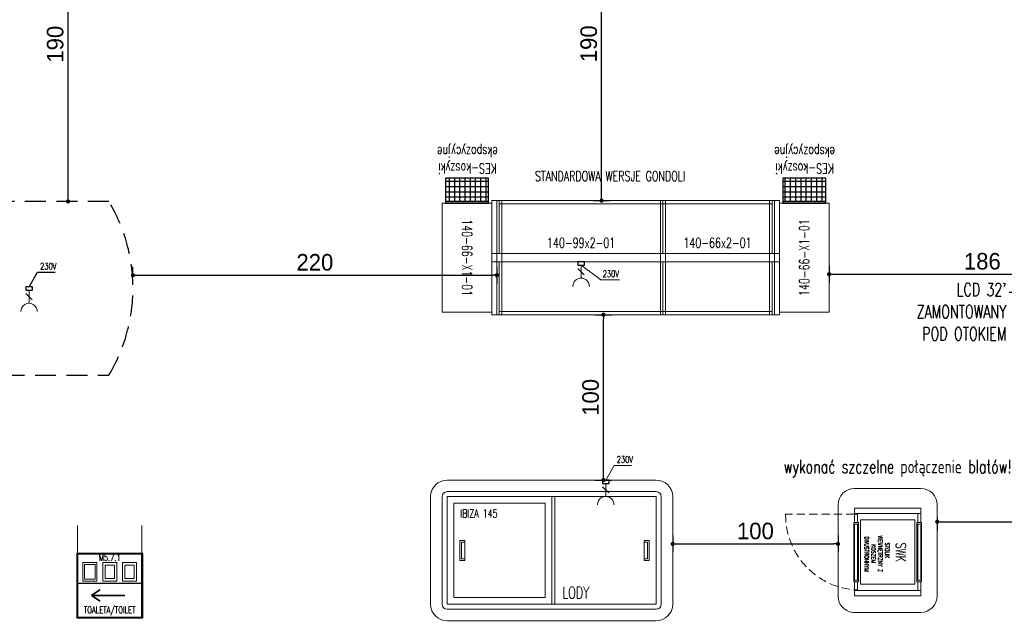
# Model space of a CAD drawing. Header units: millimetres. Extents: x 6161 to 8965, y -9035 to -5431.
# Tile 109 of 256: x 7979 to 8575, y -8180 to -7818. Entities that reach past the tile are written whole.
import ezdxf
from ezdxf import colors
from ezdxf.entities.mleader import LeaderData, LeaderLine
from ezdxf.math import Vec2, Vec3

# ---------------------------------------------------------------- set-up
doc = ezdxf.new("R2010")
doc.units = ezdxf.units.MM
doc.linetypes.add('DASH', pattern=[0.75, 0.5, -0.25])
doc.linetypes.add('DASHED', pattern=[19.05, 12.7, -6.35])
doc.layers.add('13', color=7, linetype='Continuous')
doc.layers.add('HMY_NEW', color=10, linetype='Continuous')
for name, color, linetype, lineweight in [('CHLODNICTWO', 94, 'Continuous', 20), ('Instalacje elektryczne', 1, 'Continuous', 20), ('MEBLE PKN', 150, 'Continuous', 20)]:
    doc.layers.add(name, color=color, linetype=linetype, lineweight=lineweight)
doc.styles.add('JACEK_07', font='SIMPLEX.SHX', dxfattribs={"width": 0.7})
doc.styles.add('PL_D50', font='GOTHIC.TTF', dxfattribs={"height": 10})
doc.styles.add('RomanS', font='romans.shx')
doc.dimstyles.new('PLANCO D50', dxfattribs={"dimscale": 0.5, "dimtxt": 10, "dimasz": 5, "dimexe": 10, "dimexo": 15, "dimgap": 5, "dimtad": 1, "dimdec": 0, "dimrnd": 0.5, "dimzin": 12, "dimtxsty": 'PL_D50', "dimblk": 'DOT', "dimcen": 1.25, "dimadec": 0, "dimazin": 0, "dimtfac": 1, "dimtdec": 0, "dimtmove": 1, "dimatfit": 3, "dimldrblk": 'DOT', "dimfxl": 0, "dimarcsym": 0})

# ---------------------------------------------------------------- blocks, each defined once
blk = doc.blocks.new('gn-230')
at = {"layer": 'Instalacje elektryczne'}
for p, q in [((-4, 0), (-19.8, 0)), ((-15.6, -3.8), (-8.1, 3.8))]:
    blk.add_line(p, q, dxfattribs=at)
at = {"layer": 'Instalacje elektryczne', "lineweight": 30}
blk.add_lwpolyline([(-4, -4), (0, -4), (0, 4), (-4, 4)], close=True, dxfattribs=at)
at = {"layer": 'Instalacje elektryczne'}
blk.add_arc((-29.8, 0), 10, 270, 90, dxfattribs=at)
blk = doc.blocks.new('Lodówka IBIZA 145')
for p, q in [((-63.25, 0), (63.25, 0)), ((-73.25, -75.1), (-73.25, -10)), ((-66.25, -75.1), (-66.25, -10)), ((-63.25, -7), (63.25, -7)), ((-63.25, -75.1), (-63.25, -10)), ((-63.25, -10), (63.25, -10)), ((0, -75.1), (0, -10)), ((2, -75.1), (2, -10)), ((63.25, -10), (63.25, -75.1)), ((66.25, -10), (66.25, -75.1)), ((73.25, -10), (73.25, -75.1)), ((-59.25, -71.1), (-59.25, -14)), ((-59.25, -14), (-4, -14)), ((-4, -14), (-4, -71.1)), ((-55.55, -48.55), (-55.55, -36.55)), ((-55.55, -36.55), (-52.55, -36.55)), ((-52.55, -37.55), (-54.55, -37.55)), ((-54.55, -37.55), (-54.55, -47.55)), ((-52.55, -36.55), (-52.55, -48.55)), ((-52.55, -47.55), (-52.55, -37.55)), ((59, -36.55), (56, -36.55)), ((56, -36.55), (56, -48.55)), ((58, -37.55), (56, -37.55)), ((56, -37.55), (56, -47.55)), ((58, -47.55), (58, -37.55)), ((59, -48.55), (59, -36.55)), ((-54.55, -47.55), (-52.55, -47.55)), ((56, -47.55), (58, -47.55)), ((-52.55, -48.55), (-55.55, -48.55)), ((56, -48.55), (59, -48.55)), ((-4, -71.1), (-59.25, -71.1)), ((63.25, -75.1), (-63.25, -75.1)), ((63.25, -78.1), (-63.25, -78.1)), ((63.25, -85.1), (-63.25, -85.1))]:
    blk.add_line(p, q)
at = {"color": 1}
blk.add_lwpolyline([(32.68, 0), (37.82, 8.9), (48.39, 8.9)], dxfattribs=at)
for centre, radius, start, end in [((-63.25, -10), 10, 90, 180), ((63.25, -10), 10, 0, 90), ((-63.25, -10), 3, 90, 180), ((63.25, -10), 3, 0, 90), ((-63.25, -75.1), 10, 180, 270), ((-63.25, -75.1), 3, 180, 270), ((63.25, -75.1), 10, 270, 0), ((63.25, -75.1), 3, 270, 0)]:
    blk.add_arc(centre, radius, start, end)
at = {"color": 1, "xscale": 0.5, "yscale": 0.5, "zscale": 0.5, "rotation": 89.99999999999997}
blk.add_blockref('gn-230', (32.68, 0), dxfattribs=at)
at = {"color": 1, "insert": (39.37, 14.46), "char_height": 4, "width": 32.4538, "attachment_point": 1, "style": 'RomanS'}
blk.add_mtext('{\\W0.7;230V}', dxfattribs=at)
at = {"color": 7, "insert": (-55.38, -17.72), "char_height": 5, "width": 296, "attachment_point": 1, "style": 'JACEK_07'}
blk.add_mtext('IBIZA 145', dxfattribs=at)
at = {"color": 242, "insert": (14.63, -68.04), "char_height": 7, "width": 130, "attachment_point": 5, "style": 'JACEK_07'}
blk.add_mtext('LODY', dxfattribs=at)
blk = doc.blocks.new('A$C95c01cd6')
at = {"layer": 'MEBLE PKN'}
for p, q in [((-38.79, 40.07), (16.21, 40.07)), ((-48.79, -9.93), (-48.79, 30.07)), ((26.21, 30.07), (26.21, -9.93)), ((16.21, -19.93), (-38.79, -19.93))]:
    blk.add_line(p, q, dxfattribs=at)
at = {"layer": 'MEBLE PKN', "linetype": 'DASH', "ltscale": 10}
blk.add_line((-33.19, -9.93), (-33.19, -51.63), dxfattribs=at)
at = {"layer": 'MEBLE PKN'}
for points in [[(-36.89, 30.07), (-33.69, 30.07), (-33.69, -9.93), (-36.89, -9.93)], [(16.21, 30.07), (13.01, 30.07), (13.01, -9.93), (16.21, -9.93)], [(-29.84, 26.57), (9.16, 26.57), (9.16, -6.43), (-29.84, -6.43)]]:
    blk.add_lwpolyline(points, close=True, dxfattribs=at)
for points in [[(-28.22, 30.07), (-33.69, 30.07), (-33.69, 28.27), (-28.22, 28.27)], [(-28.22, 30.57), (-28.22, 27.77)], [(7.78, 30.57), (-28.22, 30.57)], [(-27.22, 30.57), (-27.22, 27.77)], [(6.78, 30.07), (-27.22, 30.07)], [(6.78, 30.57), (6.78, 27.77)], [(6.78, 28.27), (6.78, 30.07)], [(7.78, 27.77), (7.78, 30.57)], [(7.78, 30.07), (13.01, 30.07), (13.01, 28.27), (7.78, 28.27)], [(13.01, 30.07), (16.21, 30.07)], [(-33.26, 28.27), (-28.22, 28.27)], [(-28.22, 27.77), (7.78, 27.77)], [(-27.22, 28.27), (6.78, 28.27)], [(-27.22, 28.27), (6.78, 28.27)], [(6.78, 28.27), (-27.22, 28.27)], [(-33.69, -9.93), (-36.89, -9.93)], [(-33.19, -8.13), (-28.22, -8.13)], [(-28.22, -9.93), (-33.19, -9.93), (-33.19, -8.13), (-28.22, -8.13)], [(-33.19, -9.93), (-28.22, -9.93)], [(-28.22, -10.43), (-28.22, -7.63)], [(-28.22, -7.63), (7.78, -7.63)], [(7.78, -10.43), (-28.22, -10.43)], [(-27.22, -10.43), (-27.22, -7.63)], [(6.78, -8.13), (-27.22, -8.13)], [(6.78, -9.93), (-27.22, -9.93)], [(6.78, -10.43), (6.78, -7.63)], [(6.78, -8.13), (6.78, -9.93)], [(7.78, -7.63), (7.78, -10.43)], [(7.78, -9.93), (12.51, -9.93), (12.51, -8.13), (7.78, -8.13)], [(13.01, -9.93), (16.21, -9.93)]]:
    blk.add_lwpolyline(points, dxfattribs=at)
for centre, start, end in [((-38.79, 30.07), 90, 180), ((16.21, 30.07), 0, 90), ((-38.79, -9.93), 180, 270), ((16.21, -9.93), 270, 0)]:
    blk.add_arc(centre, 10, start, end, dxfattribs=at)
at = {"layer": 'MEBLE PKN', "linetype": 'DASH', "ltscale": 10}
blk.add_arc((-32.63, -6.36), 45.28, 269.28696, 355.50265, dxfattribs=at)
at = {"layer": 'MEBLE PKN', "insert": (-24.27, 21.11), "char_height": 2.5, "width": 28.1681, "attachment_point": 1, "style": 'JACEK_07'}
blk.add_mtext('\\pi8.28404;{\\H2.4x;SWK\\H0.66667x;\\P\\pi9.95904;}STOLIK\\P\\pi4.0007;WEWNĘTRZNY Z \\P\\pi9.16737;KOSZEM \\P\\pi4.58404;DWUSTRONNYM', dxfattribs=at)
blk = doc.blocks.new('*U654')
for points in [[(-3, 33), (-3, -33), (-33, -33), (-33, 33)], [(-3, 34.5), (-3, -34.5), (0, -34.5), (0, 34.5)], [(0, -2.5), (-3, -2.5), (-3, 2.5), (0, 2.5)]]:
    blk.add_lwpolyline(points, close=True)
at = {"color": 7, "insert": (-18, 0), "char_height": 6, "width": 66, "attachment_point": 5, "rotation": 270, "style": 'JACEK_07'}
blk.add_mtext('140-66-X1-01', dxfattribs=at)
blk = doc.blocks.new('*U674')
for points in [[(0, -2.5), (0, 34.5), (3, 34.5), (3, -2.5), (0, -2.5)], [(1.5, 32.5), (100.5, 32.5), (100.5, 2.5), (1.5, 2.5)], [(99, -2.5), (99, 34.5), (102, 34.5), (102, -2.5), (99, -2.5)], [(0, 2.5), (0, -34.5), (3, -34.5), (3, 2.5), (0, 2.5)], [(0, 2.5), (3, 2.5), (3, -2.5), (0, -2.5)], [(99, 2.5), (99, -34.5), (102, -34.5), (102, 2.5), (99, 2.5)], [(99, 2.5), (102, 2.5), (102, -2.5), (99, -2.5)], [(1.5, -2.5), (100.5, -2.5), (100.5, -32.5), (1.5, -32.5)]]:
    blk.add_lwpolyline(points, close=True)
for points in [[(1.5, 2.5), (100.5, 2.5), (100.5, 34.5), (1.5, 34.5), (1.5, 2.5)], [(1.5, -2.5), (100.5, -2.5), (100.5, -34.5), (1.5, -34.5), (1.5, -2.5)]]:
    blk.add_lwpolyline(points)
at = {"color": 1}
blk.add_lwpolyline([(51, -4.5), (62.94, -13.4), (74.22, -13.4)], dxfattribs=at)
at = {"color": 1, "xscale": 0.5, "yscale": 0.5, "zscale": 0.5, "rotation": 90}
blk.add_blockref('gn-230', (51, -2.5), dxfattribs=at)
at = {"color": 7, "insert": (51, 9), "char_height": 6, "width": 102, "attachment_point": 5, "style": 'JACEK_07'}
blk.add_mtext('140-99x2-01', dxfattribs=at)
at = {"color": 1, "insert": (64.05, -7.85), "char_height": 4, "width": 32.4538, "attachment_point": 1, "style": 'RomanS'}
blk.add_mtext('{\\W0.7;230V}', dxfattribs=at)
blk = doc.blocks.new('*U655')
for points in [[(0, -2.5), (0, 34.5), (3, 34.5), (3, -2.5), (0, -2.5)], [(1.5, 32.5), (67.5, 32.5), (67.5, 2.5), (1.5, 2.5)], [(66, -2.5), (66, 34.5), (69, 34.5), (69, -2.5), (66, -2.5)], [(0, 2.5), (0, -34.5), (3, -34.5), (3, 2.5), (0, 2.5)], [(0, 2.5), (3, 2.5), (3, -2.5), (0, -2.5)], [(66, 2.5), (66, -34.5), (69, -34.5), (69, 2.5), (66, 2.5)], [(69, 2.5), (66, 2.5), (66, -2.5), (69, -2.5)], [(1.5, -2.5), (67.5, -2.5), (67.5, -32.5), (1.5, -32.5)]]:
    blk.add_lwpolyline(points, close=True)
for points in [[(1.5, 2.5), (67.5, 2.5), (67.5, 34.5), (1.5, 34.5), (1.5, 2.5)], [(1.5, -2.5), (67.5, -2.5), (67.5, -34.5), (1.5, -34.5), (1.5, -2.5)]]:
    blk.add_lwpolyline(points)
at = {"color": 7, "insert": (34.5, 9), "char_height": 6, "width": 69, "attachment_point": 5, "style": 'JACEK_07'}
blk.add_mtext('140-66x2-01', dxfattribs=at)
blk = doc.blocks.new('_Dot')
at = {"color": 0, "linetype": 'ByBlock', "lineweight": -2}
blk.add_line((-0.5, 0), (-1, 0), dxfattribs=at)
at = {"color": 0, "linetype": 'ByBlock', "const_width": 0.5}
blk.add_lwpolyline([(-0.25, 0, 1), (0.25, 0, 1)], format="xyb", close=True, dxfattribs=at)
blk = doc.blocks.new('*D662')
at = {"color": 0, "lineweight": -2, "transparency": 16777216}
for p, q in [((8327.32, -7996.02), (8337.32, -7996.02)), ((8332.32, -8093.52), (8332.32, -7998.52)), ((8327.32, -8096.02), (8337.32, -8096.02))]:
    blk.add_line(p, q, dxfattribs=at)
at = {"layer": 'Defpoints', "color": 0, "transparency": 16777216}
for p in [(8269.29, -7996.02), (8332.32, -7996.02), (8237.74, -8096.02)]:
    blk.add_point(p, dxfattribs=at)
at = {"color": 0, "lineweight": -2, "transparency": 16777216, "xscale": 2.5, "yscale": 2.5, "zscale": 2.5}
for p, rotation in [((8332.32, -7996.02), 90), ((8332.32, -8096.02), 270)]:
    blk.add_blockref('_Dot', p, dxfattribs=dict(at, rotation=rotation))
at = {"color": 0, "transparency": 16777216, "insert": (8324.57, -8046.02), "char_height": 10, "attachment_point": 5, "rotation": 90, "style": 'PL_D50'}
blk.add_mtext('100', dxfattribs=at)
blk = doc.blocks.new('*D663')
at = {"color": 0, "lineweight": -2, "transparency": 16777216}
for p, q in [((8326.19, -7737.34), (8336.19, -7737.34)), ((8331.19, -7924.52), (8331.19, -7739.84)), ((8326.19, -7927.02), (8336.19, -7927.02))]:
    blk.add_line(p, q, dxfattribs=at)
at = {"layer": 'Defpoints', "color": 0, "transparency": 16777216}
for p in [(8305.64, -7737.34), (8331.19, -7737.34), (8269.29, -7927.02)]:
    blk.add_point(p, dxfattribs=at)
at = {"color": 0, "lineweight": -2, "transparency": 16777216, "xscale": 2.5, "yscale": 2.5, "zscale": 2.5}
for p, rotation in [((8331.19, -7737.34), 90), ((8331.19, -7927.02), 270)]:
    blk.add_blockref('_Dot', p, dxfattribs=dict(at, rotation=rotation))
at = {"color": 0, "transparency": 16777216, "insert": (8323.44, -7832.18), "char_height": 10, "attachment_point": 5, "rotation": 90, "style": 'PL_D50'}
blk.add_mtext('190', dxfattribs=at)
blk = doc.blocks.new('*D664')
at = {"color": 0, "lineweight": -2, "transparency": 16777216}
for p, q in [((8468.79, -7966.51), (8468.79, -7976.51)), ((8654.24, -7966.51), (8654.24, -7976.51)), ((8471.29, -7971.51), (8651.74, -7971.51))]:
    blk.add_line(p, q, dxfattribs=at)
at = {"layer": 'Defpoints', "color": 0, "transparency": 16777216}
for p in [(8654.24, -7922.32), (8468.79, -7928.52), (8654.24, -7971.51)]:
    blk.add_point(p, dxfattribs=at)
at = {"color": 0, "lineweight": -2, "transparency": 16777216, "xscale": 2.5, "yscale": 2.5, "zscale": 2.5, "rotation": 180}
blk.add_blockref('_Dot', (8468.79, -7971.51), dxfattribs=at)
at = {"color": 0, "lineweight": -2, "transparency": 16777216, "xscale": 2.5, "yscale": 2.5, "zscale": 2.5}
blk.add_blockref('_Dot', (8654.24, -7971.51), dxfattribs=at)
at = {"color": 0, "transparency": 16777216, "insert": (8561.52, -7963.76), "char_height": 10, "attachment_point": 5, "style": 'PL_D50'}
blk.add_mtext('186', dxfattribs=at)
blk = doc.blocks.new('*D665')
at = {"color": 0, "lineweight": -2, "transparency": 16777216}
for p, q in [((8374.24, -8129.64), (8374.24, -8139.64)), ((8474.24, -8129.64), (8474.24, -8139.64)), ((8376.74, -8134.64), (8471.74, -8134.64))]:
    blk.add_line(p, q, dxfattribs=at)
at = {"layer": 'Defpoints', "color": 0, "transparency": 16777216}
for p in [(8374.24, -8106.02), (8474.24, -8111.07), (8474.24, -8134.64)]:
    blk.add_point(p, dxfattribs=at)
at = {"color": 0, "lineweight": -2, "transparency": 16777216, "xscale": 2.5, "yscale": 2.5, "zscale": 2.5, "rotation": 180}
blk.add_blockref('_Dot', (8374.24, -8134.64), dxfattribs=at)
at = {"color": 0, "lineweight": -2, "transparency": 16777216, "xscale": 2.5, "yscale": 2.5, "zscale": 2.5}
blk.add_blockref('_Dot', (8474.24, -8134.64), dxfattribs=at)
at = {"color": 0, "transparency": 16777216, "insert": (8424.24, -8126.89), "char_height": 10, "attachment_point": 5, "style": 'PL_D50'}
blk.add_mtext('100', dxfattribs=at)
blk = doc.blocks.new('*D666')
at = {"color": 0, "lineweight": -2, "transparency": 16777216}
for p, q in [((8534.24, -8118.57), (8534.24, -8126.25)), ((8654.24, -8121.25), (8654.24, -8116.25)), ((8536.74, -8121.25), (8651.74, -8121.25))]:
    blk.add_line(p, q, dxfattribs=at)
at = {"layer": 'Defpoints', "color": 0, "transparency": 16777216}
for p in [(8534.24, -8111.07), (8654.24, -8121.25), (8654.24, -8125.49)]:
    blk.add_point(p, dxfattribs=at)
at = {"color": 0, "lineweight": -2, "transparency": 16777216, "xscale": 2.5, "yscale": 2.5, "zscale": 2.5, "rotation": 180}
blk.add_blockref('_Dot', (8534.24, -8121.25), dxfattribs=at)
at = {"color": 0, "lineweight": -2, "transparency": 16777216, "xscale": 2.5, "yscale": 2.5, "zscale": 2.5}
blk.add_blockref('_Dot', (8654.24, -8121.25), dxfattribs=at)
at = {"color": 0, "transparency": 16777216, "insert": (8594.24, -8113.5), "char_height": 10, "attachment_point": 5, "style": 'PL_D50'}
blk.add_mtext('120', dxfattribs=at)
blk = doc.blocks.new('*D667')
at = {"color": 0, "lineweight": -2, "transparency": 16777216}
for p, q in [((8013.4, -7737.34), (8003.4, -7737.34)), ((8008.4, -7925.03), (8008.4, -7739.84)), ((8013.4, -7927.53), (8003.4, -7927.53))]:
    blk.add_line(p, q, dxfattribs=at)
at = {"layer": 'Defpoints', "color": 0, "transparency": 16777216}
for p in [(8008.4, -7737.34), (8036.12, -7737.34), (8036.12, -7927.53)]:
    blk.add_point(p, dxfattribs=at)
at = {"color": 0, "lineweight": -2, "transparency": 16777216, "xscale": 2.5, "yscale": 2.5, "zscale": 2.5}
for p, rotation in [((8008.4, -7737.34), 90), ((8008.4, -7927.53), 270)]:
    blk.add_blockref('_Dot', p, dxfattribs=dict(at, rotation=rotation))
at = {"color": 0, "transparency": 16777216, "insert": (8000.65, -7832.43), "char_height": 10, "attachment_point": 5, "rotation": 90, "style": 'PL_D50'}
blk.add_mtext('190', dxfattribs=at)
blk = doc.blocks.new('A$C76C66767')
at = {"color": 1}
blk.add_lwpolyline([(0, 0), (5.14, 8.9), (15.71, 8.9)], dxfattribs=at)
at = {"color": 1, "xscale": 0.5, "yscale": 0.5, "zscale": 0.5, "rotation": 89.99999999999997}
blk.add_blockref('gn-230', (0, 0), dxfattribs=at)
at = {"color": 1, "insert": (6.69, 14.46), "char_height": 4, "width": 32.4538, "attachment_point": 1, "style": 'RomanS'}
blk.add_mtext('{\\W0.7;230V}', dxfattribs=at)
blk = doc.blocks.new('*D670')
at = {"color": 0, "lineweight": -2, "transparency": 16777216}
for p, q in [((8047.66, -7972.53), (8047.66, -7967.13)), ((8267.79, -7967.13), (8267.79, -7977.13)), ((8050.16, -7972.13), (8265.29, -7972.13))]:
    blk.add_line(p, q, dxfattribs=at)
at = {"layer": 'Defpoints', "color": 0, "transparency": 16777216}
for p in [(8267.79, -7928.52), (8267.79, -7972.13), (8047.66, -7980.03)]:
    blk.add_point(p, dxfattribs=at)
at = {"color": 0, "lineweight": -2, "transparency": 16777216, "xscale": 2.5, "yscale": 2.5, "zscale": 2.5, "rotation": 180}
blk.add_blockref('_Dot', (8047.66, -7972.13), dxfattribs=at)
at = {"color": 0, "lineweight": -2, "transparency": 16777216, "xscale": 2.5, "yscale": 2.5, "zscale": 2.5}
blk.add_blockref('_Dot', (8267.79, -7972.13), dxfattribs=at)
at = {"color": 0, "transparency": 16777216, "insert": (8157.73, -7964.38), "char_height": 10, "attachment_point": 5, "style": 'PL_D50'}
blk.add_mtext('220', dxfattribs=at)
blk = doc.blocks.new('kes - koszyki ekspozycyjne')
h = blk.add_hatch()
h.set_pattern_fill('ANSI37', color=256, angle=45)
h.paths.add_polyline_path([(25462.34, 20696.84), (25462.34, 20682.84), (25488.34, 20682.84), (25488.34, 20696.84)])
for p, q in [((25462.34, 20697.84), (25488.34, 20697.84)), ((25462.34, 20696.84), (25488.34, 20696.84)), ((25462.34, 20696.84), (25488.34, 20696.84))]:
    blk.add_line(p, q)
blk.add_lwpolyline([(25462.34, 20697.84), (25462.34, 20682.84), (25488.34, 20682.84), (25488.34, 20697.84)], close=True)
at = {"color": 7, "insert": (25475.07, 20670.98), "char_height": 6, "width": 88, "attachment_point": 5, "style": 'JACEK_07'}
blk.add_mtext('KES-koszyki \\Pekspozycyjne', dxfattribs=at)
blk = doc.blocks.new('M5.7-tabliczki zbiorcze')
at = {"layer": '13', "lineweight": 5}
for p, q in [((5192.2, 49044.5), (5192.2, 49213.5)), ((5582.2, 49044.5), (5582.2, 49213.5))]:
    blk.add_line(p, q, dxfattribs=at)
at = {"layer": '13'}
for points in [[(5187.2, 48654.5), (5587.2, 48654.5), (5587.2, 49044.5), (5187.2, 49044.5)], [(5187.2, 48864.5), (5587.2, 48864.5), (5587.2, 49044.5), (5187.2, 49044.5)], [(5192.2, 48659.5), (5582.2, 48659.5), (5582.2, 49039.5), (5192.2, 49039.5)]]:
    blk.add_lwpolyline(points, close=True, dxfattribs=at)
at = {"layer": '13', "lineweight": 5}
for points in [[(5224.5, 48989.1), (5310, 48989.1), (5310, 48877.3), (5224.5, 48877.3)], [(5235.5, 48978.1), (5299, 48978.1), (5299, 48888.3), (5235.5, 48888.3)], [(5429.9, 48989.1), (5344.5, 48989.1), (5344.5, 48877.3), (5429.9, 48877.3)], [(5415.1, 48974.3), (5359.3, 48974.3), (5359.3, 48892.1), (5415.1, 48892.1)], [(5549.9, 48989.1), (5464.4, 48989.1), (5464.4, 48877.3), (5549.9, 48877.3)], [(5535.1, 48974.3), (5479.2, 48974.3), (5479.2, 48892.1), (5535.1, 48892.1)]]:
    blk.add_lwpolyline(points, close=True, dxfattribs=at)
at = {"layer": '13', "color": 7, "lineweight": 5, "char_height": 40, "attachment_point": 5, "rotation": 0.05011, "style": 'JACEK_07'}
for s, insert, width in [('M5.7.1', (5387.1, 49019.5), 400.016), ('TOALETA/TOILET', (5387.2, 48696), 399.99)]:
    blk.add_mtext(s, dxfattribs=dict(at, insert=insert, width=width))

msp = doc.modelspace()

# ---------------------------------------------------------------- linework, layer by layer
at = {"color": 8, "linetype": 'DASHED'}
msp.add_lwpolyline([(8033.12, -7927.53), (7912.21, -7927.53, 0.277016), (7912.21, -8032.53), (8033.12, -8032.53, 0.277016)], format="xyb", close=True, dxfattribs=at)
at = {"layer": '13', "lineweight": 5, "const_width": 1}
for points in [[(8022.58, -8165.81), (8027.86, -8162.3)], [(8022.58, -8165.81), (8042.77, -8165.81)], [(8022.58, -8165.81), (8027.86, -8169.32)]]:
    msp.add_lwpolyline(points, dxfattribs=at)

# ---------------------------------------------------------------- block references
at = {"rotation": 179.9999999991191}
for p in [(33725.12, 12769.32), (33929.12, 12769.32)]:
    msp.add_blockref('kes - koszyki ekspozycyjne', p, dxfattribs=at)
at = {"color": 3}
msp.add_blockref('A$C76C66767', (7984.82, -7979.21), dxfattribs=at)
at = {"color": 1, "rotation": 270}
msp.add_blockref('A$C95c01cd6', (8494.17, -8149.86), dxfattribs=at)
at = {"layer": '13', "lineweight": 5, "xscale": 0.1, "yscale": 0.1, "zscale": 0.1}
msp.add_blockref('M5.7-tabliczki zbiorcze', (7494.9, -13044.83), dxfattribs=at)
at = {"layer": 'CHLODNICTWO'}
msp.add_blockref('Lodówka IBIZA 145', (8300.99, -8096.02), dxfattribs=at)
at = {"layer": 'MEBLE PKN'}
for name, p in [('*U654', (8267.79, -7961.52)), ('*U674', (8267.79, -7961.52)), ('*U655', (8366.79, -7961.52))]:
    msp.add_blockref(name, p, dxfattribs=at)
at = {"layer": 'MEBLE PKN', "rotation": 180}
msp.add_blockref('*U654', (8435.79, -7961.52), dxfattribs=at)

# ---------------------------------------------------------------- texts
at = {"color": 242, "insert": (8336.32, -7912.21), "char_height": 6, "width": 105.8952, "attachment_point": 5, "style": 'JACEK_07'}
msp.add_mtext('STANDARDOWA WERSJE GONDOLI', dxfattribs=at)

# ---------------------------------------------------------------- dimensions: what is measured, and where the dimension line sits
for base, p1, p2, picture, middle in [((8008.4, -7737.34), (8036.12, -7927.53), (8036.12, -7737.34), '*D667', (8000.65, -7832.43)), ((8331.19, -7737.34), (8269.29, -7927.02), (8305.64, -7737.34), '*D663', (8323.44, -7832.18)), ((8332.32, -7996.02), (8237.74, -8096.02), (8269.29, -7996.02), '*D662', (8324.57, -8046.02))]:
    dim = msp.add_linear_dim(base=base, p1=p1, p2=p2, angle=90, dimstyle='PLANCO D50')
    dim.commit()
    dim.dimension.update_dxf_attribs({"geometry": picture, "text_midpoint": middle})
for base, p1, p2, picture, middle in [((8654.24, -7971.51), (8468.79, -7928.52), (8654.24, -7922.32), '*D664', (8561.52, -7963.76)), ((8267.79, -7972.13), (8047.66, -7980.03), (8267.79, -7928.52), '*D670', (8157.73, -7964.38)), ((8474.24, -8134.64), (8374.24, -8106.02), (8474.24, -8111.07), '*D665', (8424.24, -8126.89)), ((8654.24, -8121.25), (8534.24, -8111.07), (8654.24, -8125.49), '*D666', (8594.24, -8113.5))]:
    dim = msp.add_linear_dim(base=base, p1=p1, p2=p2, dimstyle='PLANCO D50')
    dim.commit()
    dim.dimension.update_dxf_attribs({"geometry": picture, "text_midpoint": middle})

# ---------------------------------------------------------------- leaders
at = {"layer": 'HMY_NEW', "color": 1, "linetype": 'ByBlock'}
ml = msp.add_multileader_mtext('Standard', dxfattribs=at)
ml.set_content("LCD 32'\\PZAMONTOWANY \\PPOD OTOKIEM", color=1, style='JACEK_07')
ml.set_leader_properties()
ml.build(insert=Vec2(0, 0))
ml.multileader.update_dxf_attribs({"dogleg_length": 11.6, "arrow_head_size": 15})
ctx = ml.context
ctx.base_point, ctx.char_height, ctx.arrow_head_size, ctx.landing_gap_size, ctx.plane_origin = Vec3(8511.81, -7982.57), 8, 15, 1.8, Vec3(8512.97, -8044.24)
ctx.text_align_type, ctx.attachment_type = 2, 2
notes = []
notes.append((ctx, [(1, (1, 1, 0), (8589.41, -7982.57), (-1, 0), 11.6, [(0, [(8726.29, -8042.56)], 0, [])])]))
ctx.mtext.insert, ctx.mtext.alignment, ctx.mtext.flow_direction = Vec3(8576.01, -7976.85), 3, 5
ml = msp.add_multileader_mtext('Standard', dxfattribs=at)
ml.set_content('wykonać szczelne połączenie blatów!', color=1, style='JACEK_07')
ml.set_leader_properties()
ml.build(insert=Vec2(0, 0))
ml.multileader.update_dxf_attribs({"dogleg_length": 1.16, "arrow_head_size": 15})
ctx = ml.context
ctx.base_point, ctx.char_height, ctx.arrow_head_size, ctx.landing_gap_size, ctx.plane_origin = Vec3(8420.25, -8089.21), 8, 15, 1.8, Vec3(8516.08, -8127.85)
ctx.text_align_type, ctx.attachment_type = 2, 2
notes.append((ctx, [(1, (1, 1, 0), (8592.51, -8089.21), (-1, 0), 11.6, [(0, [(8654.24, -8072.32)], 0, [])])]))
ctx.mtext.insert, ctx.mtext.rotation, ctx.mtext.alignment, ctx.mtext.flow_direction = Vec3(8579.11, -8083.87), 6.283185, 3, 5
for ctx, leaders in notes:
    for number, flags, end, landing, length, lines in leaders:
        leader = LeaderData()
        leader.index, (leader.has_last_leader_line, leader.has_dogleg_vector, leader.attachment_direction) = number, flags
        leader.last_leader_point, leader.dogleg_vector, leader.dogleg_length = Vec3(end), Vec3(landing), length
        for number, points, colour, breaks in lines:
            line = LeaderLine()
            line.index, line.vertices, line.color, line.breaks = number, Vec3.list(points), colors.encode_raw_color(colour), breaks
            leader.lines.append(line)
        ctx.leaders.append(leader)

doc.saveas('drawing.dxf')
